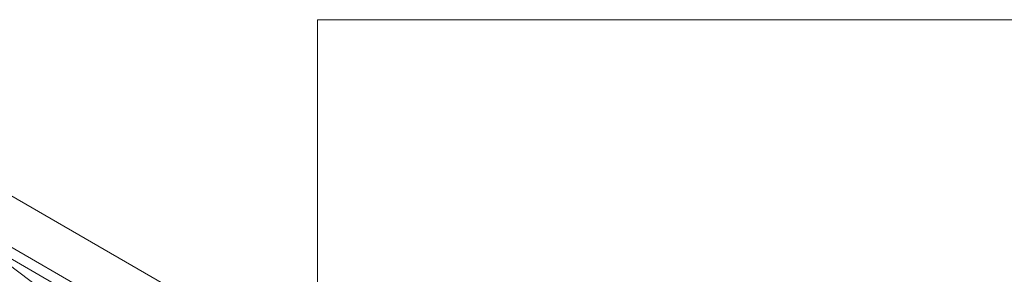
# Model space of a CAD drawing. Header units: metres. Extents: x 6.5 to 21.8, y 0.9 to 11.2.
# Tile 107 of 112: x 15.4 to 18.4, y 8.8 to 9.6. Entities that reach past the tile are written whole.
import ezdxf

# ---------------------------------------------------------------- set-up
doc = ezdxf.new("R2010")
doc.units = ezdxf.units.M
for name, color, linetype, lineweight in [('A-ROOF', 7, 'Continuous', 5), ('A-ROOF-OTLN', 7, 'Continuous', 5), ('G-ANNO-TEXT', 7, 'Continuous', 9)]:
    doc.layers.add(name, color=color, linetype=linetype, lineweight=lineweight)

# ---------------------------------------------------------------- blocks, each defined once
blk = doc.blocks.new('RUFO_1_ - RUFO_1_-1923193-ISO_02')
at = {"layer": 'A-ROOF'}
for p, q in [((15.2938, 9.0718), (18.801, 7.047)), ((15.1559, 8.9922), (18.6631, 6.9674)), ((18.6631, 6.9306), (15.1559, 8.9555))]:
    blk.add_line(p, q, dxfattribs=at)

msp = doc.modelspace()

# ---------------------------------------------------------------- linework, layer by layer
at = {"layer": 'A-ROOF-OTLN'}
msp.add_line((15.1988, 8.9307), (18.6744, 6.3221), dxfattribs=at)
at = {"layer": 'G-ANNO-TEXT'}
for p, q in [((16.2854, 9.5938), (19.0008, 9.5938)), ((16.2854, 7.3497), (16.2854, 9.5938))]:
    msp.add_line(p, q, dxfattribs=at)

# ---------------------------------------------------------------- block references
at = {"layer": 'A-ROOF'}
msp.add_blockref('RUFO_1_ - RUFO_1_-1923193-ISO_02', (0, 0), dxfattribs=at)

doc.saveas('drawing.dxf')
